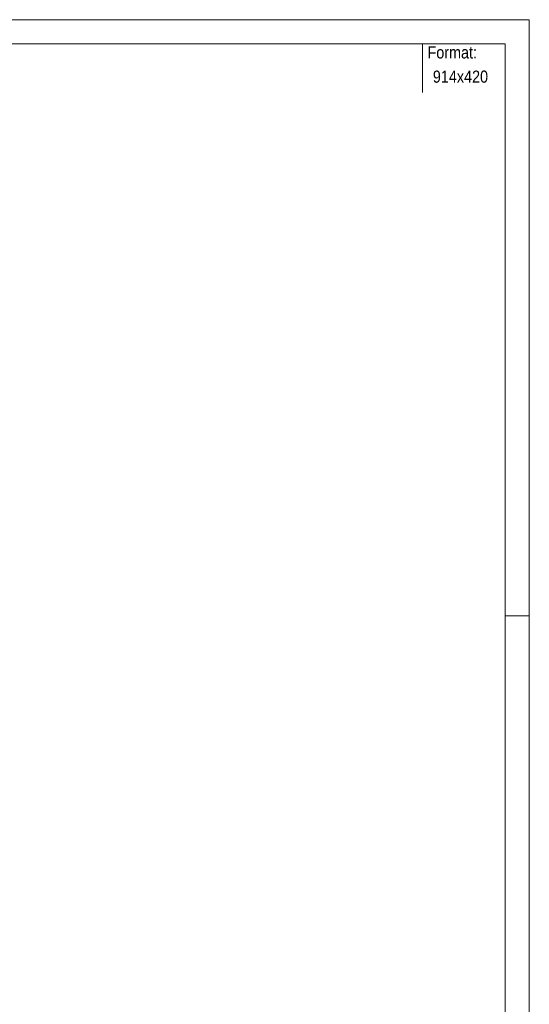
# Model space of a CAD drawing. Header units: millimetres. Extents: x 0 to 914, y 0 to 420.
# Tile 10 of 10: x 809 to 914, y 217 to 420. Entities that reach past the tile are written whole.
import ezdxf

# ---------------------------------------------------------------- set-up
doc = ezdxf.new("R2010")
doc.units = ezdxf.units.MM
doc.linetypes.add('XKITLINE00', pattern=[0])
doc.layers.add('Arkusz rysunku', color=3, linetype='Continuous', lineweight=0)
doc.layers.add('Inny typ obiektu', color=7, linetype='Continuous', lineweight=0)
doc.styles.add('ARIAL', font='ARIAL.TTF')

msp = doc.modelspace()

# ---------------------------------------------------------------- linework, layer by layer
at = {"layer": 'Arkusz rysunku', "linetype": 'XKITLINE00', "lineweight": 0}
for p, q in [((914, 420), (0, 420)), ((914, 0), (914, 420)), ((909, 415), (5, 415)), ((909, 5), (909, 415)), ((914, 297), (909, 297))]:
    msp.add_line(p, q, dxfattribs=at)
at = {"layer": 'Inny typ obiektu', "linetype": 'XKITLINE00', "lineweight": 0}
msp.add_line((892, 415), (892, 405), dxfattribs=at)

# ---------------------------------------------------------------- texts
at = {"layer": 'Inny typ obiektu', "style": 'ARIAL', "width": 0.85}
for s, p in [('Format:', (893, 412)), ('914x420', (894.11, 407))]:
    msp.add_text(s, height=2.5, dxfattribs=at).set_placement(p)

doc.saveas('drawing.dxf')
